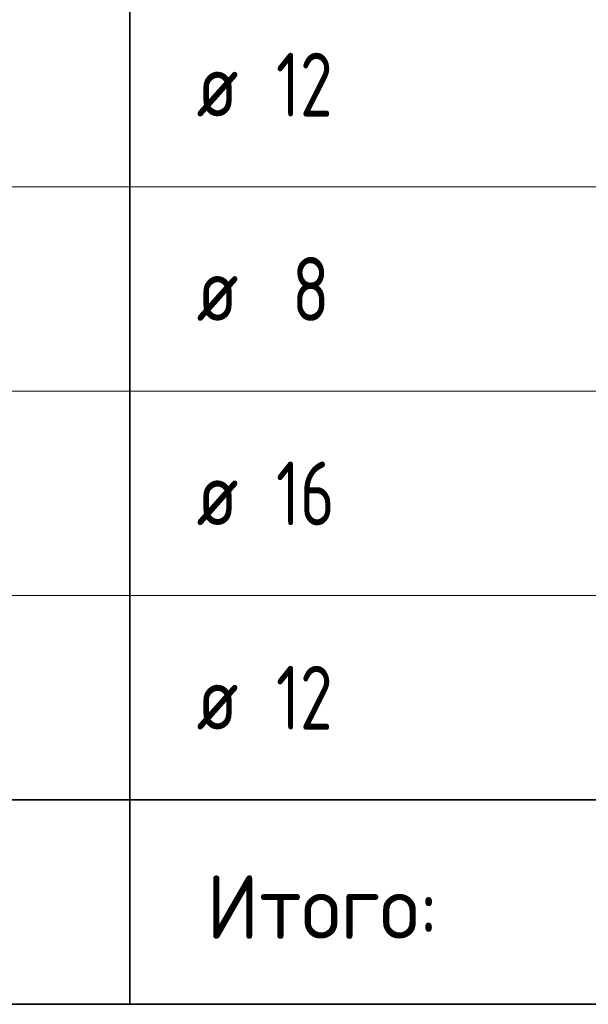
# Model space of a CAD drawing. Header units: metres. Extents: x -38 to 102, y -15 to 21.
# Tile 216 of 229: x 77.55 to 79.77, y 6.58 to 10.43. Entities that reach past the tile are written whole.
import ezdxf

# ---------------------------------------------------------------- set-up
doc = ezdxf.new("R2010")
doc.units = ezdxf.units.M
doc.layers.add('XR$5$Текст_ примечание', color=7, linetype='Continuous', lineweight=13)
doc.styles.add('ISOCPEUR', font='txt')

msp = doc.modelspace()

# ---------------------------------------------------------------- linework, layer by layer
at = {"layer": 'XR$5$Текст_ примечание', "color": 7, "linetype": 'Continuous', "lineweight": 35, "transparency": 33554687}
for p, q in [((77.9757, 10.5764), (77.9757, 9.7764)), ((77.9757, 9.7764), (77.9757, 8.9764)), ((77.9757, 8.9764), (77.9757, 8.1764)), ((77.9757, 8.1764), (77.9757, 7.3764)), ((70.4757, 7.3764), (88.9757, 7.3764)), ((77.9757, 7.3764), (77.9757, 6.5764)), ((70.4757, 6.5764), (88.9757, 6.5764))]:
    msp.add_line(p, q, dxfattribs=at)
at = {"layer": 'XR$5$Текст_ примечание', "color": 7, "linetype": 'Continuous', "lineweight": 13, "transparency": 33554687}
for p, q in [((88.9757, 9.7764), (70.4757, 9.7764)), ((88.9757, 8.9764), (70.4757, 8.9764)), ((88.9757, 8.1764), (70.4757, 8.1764)), ((88.9757, 7.3764), (70.4757, 7.3764))]:
    msp.add_line(p, q, dxfattribs=at)

# ---------------------------------------------------------------- texts
at = {"layer": 'XR$5$Текст_ примечание', "color": 7, "linetype": 'Continuous', "lineweight": 35, "transparency": 33554687, "char_height": 0.25, "attachment_point": 7, "style": 'ISOCPEUR'}
for s, insert, width in [('\\W0.75;12', (78.5484, 10.0514), 0.393567), ('\\W0.82;ø', (78.2376, 10.0514), 0.327205), ('\\W0.78;8', (78.6109, 9.2514), 0.272006), ('\\W0.82;ø', (78.2376, 9.2514), 0.327205), ('\\W0.75;16', (78.5484, 8.4514), 0.393567), ('\\W0.82;ø', (78.2376, 8.4514), 0.327205), ('\\W0.75;12', (78.5484, 7.6514), 0.393567), ('\\W0.82;ø', (78.2376, 7.6514), 0.327205), ('\\W0.95;Итого:', (78.2753, 6.8327), 1.143461)]:
    msp.add_mtext(s, dxfattribs=dict(at, insert=insert, width=width))

doc.saveas('drawing.dxf')
